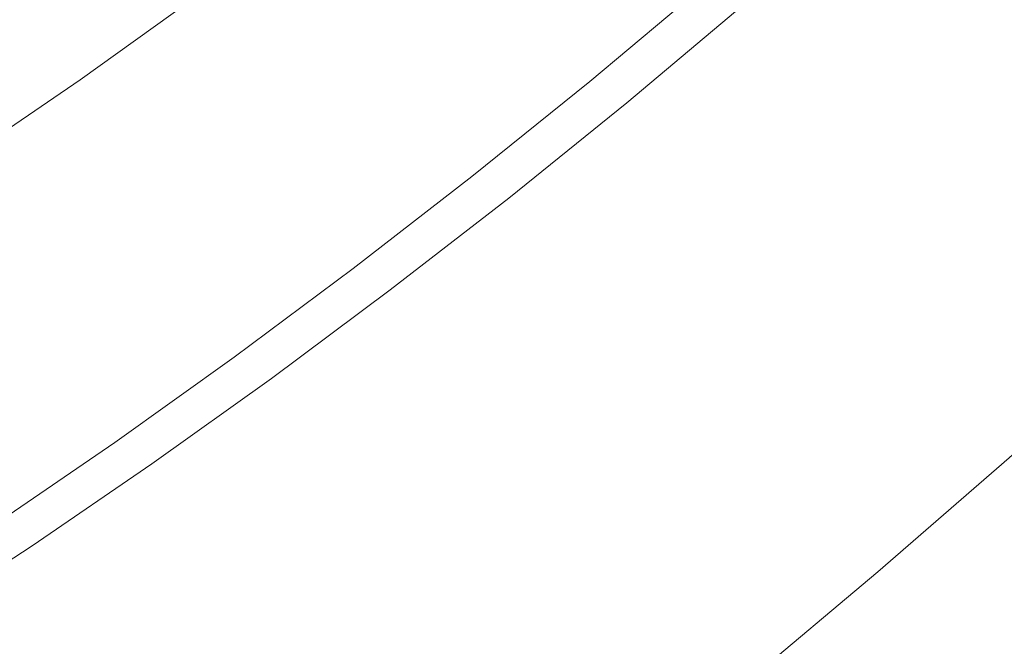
# Model space of a CAD drawing. Header units: millimetres. Extents: x 5 to 415, y 5 to 292.
# Tile 101 of 256: x 365 to 371, y 89 to 93. Entities that reach past the tile are written whole.
import ezdxf

# ---------------------------------------------------------------- set-up
doc = ezdxf.new("R2010")
doc.units = ezdxf.units.MM

msp = doc.modelspace()

# ---------------------------------------------------------------- linework, layer by layer
at = {"color": 7, "linetype": 'Continuous', "lineweight": 15, "flags": 128}
for points in [[(381.38826, 101.59908), (380.67254, 100.63367), (379.94455, 99.683), (379.20479, 98.74772), (378.45376, 97.82847), (377.69198, 96.92588), (376.91996, 96.04057), (376.13825, 95.17314), (375.34737, 94.3242), (374.54786, 93.49432), (373.74028, 92.68408), (372.92518, 91.89402), (372.10311, 91.12469), (371.27465, 90.37661), (370.44035, 89.6503), (369.60079, 88.94626), (368.75655, 88.26497), (367.90819, 87.60689), (367.05632, 86.97248), (366.2015, 86.36218), (365.34433, 85.77639), (364.48539, 85.21552)], [(374.83461, 101.49009), (374.19819, 100.76027), (373.55376, 100.04519), (372.90178, 99.34535), (372.24269, 98.66122), (371.57694, 97.99327), (370.905, 97.34197), (370.22731, 96.70775), (369.54434, 96.09106), (368.85657, 95.49231), (368.16446, 94.91192), (367.46849, 94.35028), (366.76913, 93.80778), (366.06687, 93.28479), (365.36218, 92.78167), (364.65555, 92.29876)], [(377.14239, 101.48284), (376.47481, 100.66573), (375.79767, 99.86343), (375.11144, 99.07649), (374.41658, 98.30544), (373.71357, 97.55083), (373.0029, 96.81316), (372.28505, 96.09294), (371.56052, 95.39066), (370.82979, 94.70681), (370.09338, 94.04186), (369.35178, 93.39625), (368.60551, 92.77044), (367.85507, 92.16484), (367.10098, 91.57989), (366.34375, 91.01597), (365.58392, 90.47347), (364.82198, 89.95277)], [(377.3781, 101.34677), (376.71051, 100.52966), (376.03337, 99.72736), (375.34714, 98.94042), (374.65228, 98.16937), (373.94928, 97.41476), (373.23861, 96.67709), (372.52076, 95.95687), (371.79622, 95.2546), (371.0655, 94.57075), (370.32908, 93.90579), (369.58748, 93.26018), (368.84121, 92.63437), (368.09077, 92.02878), (367.33668, 91.44382), (366.57946, 90.8799), (365.81962, 90.3374), (365.05769, 89.8167), (364.29418, 89.31815)]]:
    msp.add_lwpolyline(points, dxfattribs=at)
at = {"color": 7, "linetype": 'Continuous', "lineweight": 15}
msp.add_open_spline([(353.40748, 93.28813), (353.33109, 93.27374), (353.07488, 93.22549), (352.64368, 93.16229), (352.11418, 93.0981), (351.59027, 93.05302), (351.07211, 93.02573), (350.56022, 93.01659), (350.05505, 93.02547), (349.55702, 93.05234), (349.06655, 93.09709), (348.58404, 93.1596), (348.10988, 93.2397), (347.64444, 93.33722), (347.18084, 93.45375), (346.71993, 93.58999), (346.26255, 93.74663), (345.81616, 93.92121), (345.38105, 94.11336), (344.95752, 94.32267), (344.55789, 94.54209), (344.18021, 94.77011), (343.82258, 95.00557), (343.47235, 95.25634), (343.12988, 95.5224), (342.79554, 95.8037), (342.45018, 96.11789), (342.09618, 96.4681), (341.73622, 96.85756), (341.38956, 97.26751), (341.06861, 97.68222), (340.77206, 98.09899), (340.49856, 98.51531), (340.23702, 98.94683), (339.98773, 99.39323), (339.75094, 99.85413), (339.52687, 100.32914), (339.31573, 100.81783), (339.11772, 101.31977), (338.93299, 101.83448), (338.76167, 102.36147), (338.60388, 102.90024), (338.45971, 103.45025), (338.32922, 104.01095), (338.21244, 104.58178), (338.1094, 105.16218), (338.01866, 105.76086), (337.94095, 106.37773), (337.877, 107.01263), (337.82789, 107.65532), (337.79351, 108.30511), (337.77372, 108.96127), (337.76847, 109.60365), (337.7762, 110.23271), (337.79555, 110.84916), (337.82691, 111.47431), (337.87039, 112.10777), (337.92609, 112.74913), (337.99816, 113.43674), (338.08934, 114.17149), (338.20259, 114.95409), (338.33309, 115.74485), (338.47553, 116.51437), (338.62781, 117.26111), (338.7879, 117.98377), (338.96153, 118.71035), (339.1486, 119.44021), (339.34898, 120.17271), (339.5625, 120.90718), (339.78898, 121.64297), (340.0282, 122.37941), (340.27993, 123.11584), (340.54393, 123.8516), (340.81991, 124.58603), (341.10758, 125.31848), (341.40663, 126.04829), (341.71672, 126.77485), (342.03751, 127.49751), (342.37386, 128.22703), (342.72597, 128.96254), (343.09399, 129.70316), (343.47201, 130.43687), (343.85956, 131.16304), (344.25615, 131.88107), (344.64937, 132.56954), (345.03895, 133.23057), (345.4249, 133.86635), (345.82044, 134.49913), (346.22537, 135.12836), (346.63947, 135.75351), (347.08781, 136.41113), (347.57189, 137.09938), (348.09319, 137.81598), (348.6256, 138.52364), (349.14918, 139.19652), (349.66222, 139.83514), (350.16321, 140.44018), (350.6714, 141.03557), (351.18635, 141.62071), (351.70763, 142.19508), (352.23476, 142.75814), (352.76729, 143.30937), (353.30471, 143.84828), (353.84656, 144.3744), (354.39232, 144.8873), (354.9415, 145.38654), (355.49359, 145.87174), (356.04809, 146.34253), (356.60447, 146.79858), (357.16225, 147.23957), (357.72974, 147.67195), (358.30649, 148.09463), (358.89199, 148.50649), (359.47679, 148.90079), (360.06031, 149.27735), (360.64202, 149.63603), (361.20436, 149.96671), (361.74856, 150.27194), (362.27597, 150.55407), (362.80495, 150.82324), (363.33511, 151.07908), (363.86602, 151.32125), (364.42905, 151.56306), (365.02358, 151.80098), (365.64876, 152.03111), (366.27242, 152.24045), (366.87159, 152.42185), (367.44599, 152.5776), (367.99551, 152.70997), (368.54166, 152.82475), (369.08394, 152.92178), (369.62187, 153.00093), (370.15493, 153.0621), (370.68266, 153.10522), (371.20459, 153.13028), (371.72023, 153.13727), (372.22916, 153.12621), (372.73094, 153.09719), (373.22513, 153.05029), (373.71134, 152.98564), (374.18918, 152.90341), (374.65828, 152.80378), (375.12555, 152.68513), (375.59017, 152.54674), (376.05128, 152.38796), (376.50135, 152.21125), (376.94009, 152.017), (377.36722, 151.80561), (377.77028, 151.58423), (378.15126, 151.35426), (378.51221, 151.11703), (378.86546, 150.86395), (379.17702, 150.6246), (379.36664, 150.46336), (379.44463, 150.39705)], degree=3, knots=[0, 0, 0, 0, 0.0028118, 0.0094304, 0.0160511, 0.0226719, 0.0292909, 0.035906, 0.0425152, 0.0491166, 0.0557083, 0.0622882, 0.0688545, 0.0754054, 0.0819389, 0.0887628, 0.0955636, 0.1023393, 0.1090878, 0.1158072, 0.1224957, 0.1285615, 0.134653, 0.1407687, 0.1469071, 0.1530669, 0.1592465, 0.1665529, 0.1738822, 0.1812317, 0.1885988, 0.1951894, 0.2017899, 0.2083984, 0.2150129, 0.2216316, 0.2282523, 0.2348731, 0.2414921, 0.2481071, 0.2547164, 0.2613178, 0.2679094, 0.2744894, 0.2810557, 0.2876066, 0.29414, 0.300964, 0.3077648, 0.3145404, 0.3212889, 0.3280084, 0.3346968, 0.3407627, 0.3468542, 0.3529698, 0.3591083, 0.3652681, 0.3714477, 0.3787541, 0.3860834, 0.3934329, 0.4008, 0.4073905, 0.413991, 0.4205995, 0.4272141, 0.4338327, 0.4404535, 0.4470743, 0.4536932, 0.4603083, 0.4669175, 0.4735189, 0.4801106, 0.4866905, 0.4932569, 0.4998077, 0.5063412, 0.5131651, 0.519966, 0.5267416, 0.5334901, 0.5402095, 0.546898, 0.5529639, 0.5590553, 0.565171, 0.5713095, 0.5774693, 0.5836489, 0.5909553, 0.5982845, 0.6056341, 0.6130012, 0.6195917, 0.6261922, 0.6328007, 0.6394153, 0.6460339, 0.6526546, 0.6592755, 0.6658944, 0.6725095, 0.6791187, 0.6857201, 0.6923118, 0.6988917, 0.7054581, 0.7120089, 0.7185424, 0.7253663, 0.7321671, 0.7389428, 0.7456913, 0.7524107, 0.7590992, 0.765165, 0.7712565, 0.7773722, 0.7835107, 0.7896704, 0.79585, 0.8031564, 0.8104857, 0.8178352, 0.8252024, 0.8317929, 0.8383934, 0.8450019, 0.8516164, 0.8582351, 0.8648558, 0.8714766, 0.8780956, 0.8847106, 0.8913199, 0.8979213, 0.9045129, 0.9110929, 0.9176592, 0.9242101, 0.9307435, 0.9375675, 0.9443683, 0.9511439, 0.9578924, 0.9646119, 0.9713003, 0.9773662, 0.9834577, 0.9895734, 0.9957118, 1, 1, 1, 1], dxfattribs=at)

doc.saveas('drawing.dxf')
